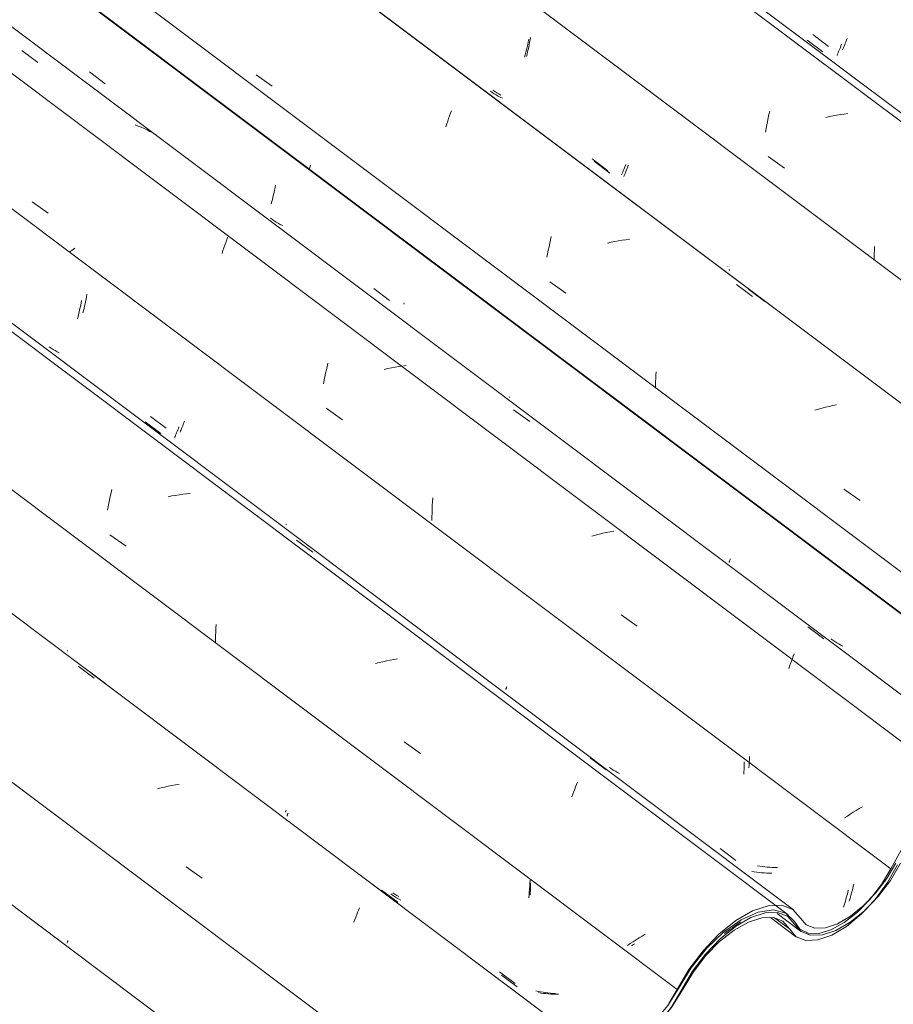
# Model space of a CAD drawing. Header units: metres. Extents: x 6.5 to 21.8, y 0.9 to 11.2.
# Tile 85 of 112: x 17.116 to 17.633, y 5.274 to 5.856. Entities that reach past the tile are written whole.
import ezdxf

# ---------------------------------------------------------------- set-up
doc = ezdxf.new("R2010")
doc.units = ezdxf.units.M
doc.layers.add('A-GLAZ-CWMG', color=7, linetype='Continuous', lineweight=5)
pattern_1 = [(35.687, (13.409, 6.161), (0.23241475, 0.22210937), [0.0118, -0.2028, 0.0118, -0.2028, -1.145]), (35.687, (13.409, 6.161), (0.23241475, 0.22210937), [-0.42922, 0.0118, -0.41741, 0.0118, -0.2028, -0.50075]), (35.687, (13.409, 6.161), (0.23241475, 0.22210937), [-1.073, 0.0118, -0.13127, 0.0118, -0.34588]), (137.177, (13.496, 6.251), (-0.1665248, 0.0439601), [0.00654, -0.11229, 0.00654, -0.74603]), (137.177, (13.496, 6.251), (-0.1665248, 0.0439601), [-0.12536, -0.11229, 0.00654, -0.23112, -0.39609]), (137.177, (13.496, 6.251), (-0.1665248, 0.0439601), [-0.47531, 0.00654, -0.11229, 0.00654, -0.27073]), (137.177, (13.496, 6.251), (-0.1665248, 0.0439601), [-0.60067, -0.07268, 0.00654, -0.19151]), (247.064, (13.525, 6.382), (-0.06588675, -0.26606898), [0.0123, -0.21134, 0.0123, -1.404]), (247.064, (13.525, 6.382), (-0.06588675, -0.26606898), [-0.23595, -0.21134, 0.0123, -0.43499, -0.74548]), (247.064, (13.525, 6.382), (-0.06588675, -0.26606898), [-0.89458, 0.0123, -0.21134, 0.0123, -0.50954]), (247.064, (13.525, 6.382), (-0.06588675, -0.26606898), [-1.131, -0.1368, 0.0123, -0.36044])]

# ---------------------------------------------------------------- blocks, each defined once
blk = doc.blocks.new('FP_68-ISO_02')
at = {"layer": 'A-GLAZ-CWMG'}
blk.add_line((17.31428, 5.18068), (13.73104, 7.8701), dxfattribs=at)
blk = doc.blocks.new('FP_69-ISO_02')
at = {"layer": 'A-GLAZ-CWMG', "color": 9, "true_color": 0xc0c0c0}
for p, q in [((17.14451, 5.31016), (17.14453, 5.31031)), ((17.14452, 5.31004), (17.14451, 5.31016)), ((17.14455, 5.30996), (17.14452, 5.31004)), ((17.14453, 5.31031), (17.14457, 5.3105)), ((17.14457, 5.3105), (17.14464, 5.31072)), ((17.14464, 5.31072), (17.14472, 5.31098)), ((17.14472, 5.31098), (17.14483, 5.31128)), ((17.14483, 5.31128), (17.14496, 5.31161))]:
    blk.add_line(p, q, dxfattribs=at)
blk = doc.blocks.new('FP_70-ISO_02')
at = {"layer": 'A-GLAZ-CWMG'}
blk.add_line((17.44484, 5.25508), (13.74519, 8.03187), dxfattribs=at)
at = {"layer": 'A-GLAZ-CWMG', "color": 9, "true_color": 0xc0c0c0}
for p, q in [((17.151, 5.47385), (17.16056, 5.46678)), ((17.20006, 5.40186), (17.1979, 5.40131)), ((17.20222, 5.40237), (17.20006, 5.40186)), ((17.20438, 5.40284), (17.20222, 5.40237)), ((17.20654, 5.40326), (17.20438, 5.40284)), ((17.2087, 5.40363), (17.20654, 5.40326)), ((17.21085, 5.40396), (17.2087, 5.40363)), ((17.21487, 5.35513), (17.22447, 5.34839)), ((17.32477, 5.34505), (17.33432, 5.33795)), ((17.31697, 5.32963), (17.31749, 5.33091)), ((17.31481, 5.32401), (17.31536, 5.32548)), ((17.31536, 5.32548), (17.3159, 5.32691)), ((17.3159, 5.32691), (17.31644, 5.32829)), ((17.31644, 5.32829), (17.31697, 5.32963)), ((17.31426, 5.32249), (17.31481, 5.32401))]:
    blk.add_line(p, q, dxfattribs=at)
blk = doc.blocks.new('FP_71-ISO_02')
at = {"layer": 'A-GLAZ-CWMG', "color": 9, "true_color": 0xc0c0c0}
for p, q in [((17.14466, 5.48297), (17.14467, 5.48312)), ((17.14466, 5.48285), (17.14466, 5.48297)), ((17.1447, 5.48277), (17.14466, 5.48285)), ((17.27474, 5.3854), (17.27477, 5.38556)), ((17.27474, 5.38527), (17.27474, 5.3854)), ((17.27476, 5.38517), (17.27474, 5.38527)), ((17.27477, 5.38556), (17.27482, 5.38576)), ((17.27482, 5.38576), (17.2749, 5.386)), ((17.2749, 5.386), (17.27499, 5.38627)), ((17.27499, 5.38627), (17.27511, 5.38658)), ((17.27511, 5.38658), (17.27524, 5.38692)), ((17.41868, 5.34142), (17.41873, 5.34287)), ((17.41873, 5.34287), (17.41876, 5.34431)), ((17.41876, 5.34431), (17.41876, 5.34576)), ((17.33716, 5.33837), (17.33603, 5.33916)), ((17.33832, 5.33761), (17.33716, 5.33837)), ((17.33949, 5.33688), (17.33832, 5.33761)), ((17.34069, 5.33619), (17.33949, 5.33688)), ((17.34192, 5.33553), (17.34069, 5.33619)), ((17.41853, 5.33854), (17.41862, 5.33998)), ((17.41862, 5.33998), (17.41868, 5.34142)), ((17.40152, 5.29113), (17.4108, 5.28412)), ((17.42495, 5.2805), (17.42351, 5.28073)), ((17.4264, 5.28031), (17.42495, 5.2805)), ((17.42786, 5.28015), (17.4264, 5.28031)), ((17.42933, 5.28002), (17.42786, 5.28015)), ((17.43081, 5.27993), (17.42933, 5.28002)), ((17.4323, 5.27987), (17.43081, 5.27993)), ((17.4338, 5.27984), (17.4323, 5.27987)), ((17.4353, 5.27984), (17.4338, 5.27984))]:
    blk.add_line(p, q, dxfattribs=at)
blk = doc.blocks.new('FP_72-ISO_02')
at = {"layer": 'A-GLAZ-CWMG'}
blk.add_line((17.5743, 5.32967), (13.32806, 8.51671), dxfattribs=at)
at = {"layer": 'A-GLAZ-CWMG', "color": 9, "true_color": 0xc0c0c0}
for p, q in [((17.17001, 5.57437), (17.17048, 5.57636)), ((17.17048, 5.57636), (17.17096, 5.57833)), ((17.20865, 5.57496), (17.2065, 5.57457)), ((17.21081, 5.5753), (17.20865, 5.57496)), ((17.21296, 5.5756), (17.21081, 5.5753)), ((17.21511, 5.57584), (17.21296, 5.5756)), ((17.21724, 5.57603), (17.21511, 5.57584)), ((17.16871, 5.56822), (17.16912, 5.5703)), ((17.16912, 5.5703), (17.16956, 5.57235)), ((17.16956, 5.57235), (17.17001, 5.57437)), ((17.2065, 5.57457), (17.20433, 5.57414)), ((17.16831, 5.56613), (17.16871, 5.56822)), ((17.16981, 5.55167), (17.17939, 5.54493)), ((17.28027, 5.54844), (17.28983, 5.54138)), ((17.23233, 5.49194), (17.23242, 5.49415)), ((17.23242, 5.49415), (17.23254, 5.49635)), ((17.23254, 5.49635), (17.23269, 5.49854)), ((17.23224, 5.48753), (17.23227, 5.48974)), ((17.23227, 5.48974), (17.23233, 5.49194)), ((17.32914, 5.47602), (17.32699, 5.47545)), ((17.3313, 5.47655), (17.32914, 5.47602)), ((17.33346, 5.47703), (17.3313, 5.47655)), ((17.33562, 5.47747), (17.33346, 5.47703)), ((17.33778, 5.47786), (17.33562, 5.47747)), ((17.33994, 5.47821), (17.33778, 5.47786)), ((17.34403, 5.42904), (17.35362, 5.42229)), ((17.454, 5.41971), (17.46354, 5.41262)), ((17.44438, 5.39969), (17.44493, 5.40113)), ((17.44493, 5.40113), (17.44547, 5.40254)), ((17.44547, 5.40254), (17.446, 5.40389)), ((17.446, 5.40389), (17.44653, 5.4052)), ((17.44327, 5.39665), (17.44383, 5.39819)), ((17.44383, 5.39819), (17.44438, 5.39969)), ((17.48301, 5.31307), (17.48123, 5.31197)), ((17.48482, 5.31416), (17.48301, 5.31307)), ((17.48667, 5.31524), (17.48482, 5.31416)), ((17.47777, 5.30974), (17.47609, 5.30862)), ((17.47948, 5.31086), (17.47777, 5.30974)), ((17.48123, 5.31197), (17.47948, 5.31086))]:
    blk.add_line(p, q, dxfattribs=at)
blk = doc.blocks.new('FP_73-ISO_02')
at = {"layer": 'A-GLAZ-CWMG', "color": 9, "true_color": 0xc0c0c0}
for p, q in [((17.15572, 5.69104), (17.15599, 5.69247)), ((17.15599, 5.69247), (17.15625, 5.69392)), ((17.15417, 5.68416), (17.1545, 5.6855)), ((17.1545, 5.6855), (17.15482, 5.68686)), ((17.15482, 5.68686), (17.15513, 5.68823)), ((17.15513, 5.68823), (17.15543, 5.68963)), ((17.15543, 5.68963), (17.15572, 5.69104)), ((17.15383, 5.68284), (17.15417, 5.68416)), ((17.13501, 5.66205), (17.13388, 5.66285)), ((17.13616, 5.66129), (17.13501, 5.66205)), ((17.13733, 5.66056), (17.13616, 5.66129)), ((17.13853, 5.65986), (17.13733, 5.66056)), ((17.13975, 5.6592), (17.13853, 5.65986)), ((17.19382, 5.62166), (17.20309, 5.61462)), ((17.21259, 5.61533), (17.21292, 5.61614)), ((17.21292, 5.61614), (17.21326, 5.61699)), ((17.21326, 5.61699), (17.2136, 5.61787)), ((17.2136, 5.61787), (17.21396, 5.61878)), ((17.21136, 5.61242), (17.21165, 5.61309)), ((17.21165, 5.61309), (17.21195, 5.6138)), ((17.21195, 5.6138), (17.21226, 5.61455)), ((17.21226, 5.61455), (17.21259, 5.61533)), ((17.27409, 5.55781), (17.27412, 5.55797)), ((17.27409, 5.55769), (17.27409, 5.55781)), ((17.27412, 5.5576), (17.27409, 5.55769)), ((17.40418, 5.4601), (17.40419, 5.46024)), ((17.40419, 5.46), (17.40418, 5.4601)), ((17.40419, 5.46024), (17.40422, 5.46042)), ((17.40422, 5.46042), (17.40428, 5.46063)), ((17.40428, 5.46063), (17.40436, 5.46087)), ((17.40436, 5.46087), (17.40446, 5.46115)), ((17.40446, 5.46115), (17.40458, 5.46147)), ((17.40458, 5.46147), (17.40472, 5.46182)), ((17.54822, 5.41705), (17.54827, 5.41875)), ((17.54827, 5.41875), (17.54828, 5.42046)), ((17.4666, 5.4132), (17.46547, 5.41398)), ((17.46776, 5.41245), (17.4666, 5.4132)), ((17.46895, 5.41173), (17.46776, 5.41245)), ((17.47015, 5.41104), (17.46895, 5.41173)), ((17.54805, 5.41365), (17.54815, 5.41535)), ((17.54815, 5.41535), (17.54822, 5.41705)), ((17.47138, 5.41039), (17.47015, 5.41104)), ((17.531, 5.366), (17.54028, 5.35899)), ((17.55447, 5.35547), (17.55303, 5.35569)), ((17.55592, 5.35528), (17.55447, 5.35547)), ((17.55739, 5.35513), (17.55592, 5.35528)), ((17.55886, 5.35501), (17.55739, 5.35513)), ((17.56034, 5.35492), (17.55886, 5.35501)), ((17.56183, 5.35487), (17.56034, 5.35492)), ((17.56333, 5.35485), (17.56183, 5.35487)), ((17.56484, 5.35486), (17.56333, 5.35485)), ((17.60911, 5.34099), (17.60945, 5.34231)), ((17.60945, 5.34231), (17.60978, 5.34364)), ((17.60978, 5.34364), (17.6101, 5.345)), ((17.60732, 5.33478), (17.60769, 5.33597)), ((17.60769, 5.33597), (17.60805, 5.33719)), ((17.60805, 5.33719), (17.60841, 5.33843)), ((17.60841, 5.33843), (17.60877, 5.3397)), ((17.60877, 5.3397), (17.60911, 5.34099))]:
    blk.add_line(p, q, dxfattribs=at)
blk = doc.blocks.new('FP_74-ISO_02')
at = {"layer": 'A-GLAZ-CWMG'}
blk.add_line((17.68687, 5.3928), (13.32806, 8.66433), dxfattribs=at)
blk = doc.blocks.new('FP_75-ISO_02')
at = {"layer": 'A-GLAZ-CWMG', "color": 9, "true_color": 0xc0c0c0}
for p, q in [((17.26696, 5.75417), (17.26725, 5.75558)), ((17.26725, 5.75558), (17.26753, 5.75701)), ((17.26753, 5.75701), (17.26779, 5.75845)), ((17.26569, 5.74871), (17.26602, 5.75004)), ((17.26602, 5.75004), (17.26634, 5.7514)), ((17.26634, 5.7514), (17.26666, 5.75277)), ((17.26666, 5.75277), (17.26696, 5.75417)), ((17.26535, 5.74739), (17.26569, 5.74871))]:
    blk.add_line(p, q, dxfattribs=at)
blk = doc.blocks.new('FP_77-ISO_02')
at = {"layer": 'A-GLAZ-CWMG'}
blk.add_line((17.56469, 5.32752), (17.57861, 5.31707), dxfattribs=at)
blk = doc.blocks.new('Rectangular Mullion - Telha Fibrocimento - Ondulada-1908998-ISO_02')
at = {"layer": 'A-GLAZ-CWMG', "true_color": 0xc0c0c0}
h = blk.add_hatch(dxfattribs=at)
h.set_pattern_fill('FP_6', color=9, style=0, pattern_type=2)
h.set_pattern_definition(pattern_1)
h.paths.add_polyline_path([(16.96431, 4.95099), (16.97529, 4.95907), (16.98456, 4.96836), (16.99176, 4.97746), (17.00517, 4.99876), (17.014, 5.00902), (17.02291, 5.01684), (17.02935, 5.0213), (17.03861, 5.02516), (17.04498, 5.02621), (17.05124, 5.02475), (17.06034, 5.01684), (17.06703, 5.01537), (17.07649, 5.01734), (17.08467, 5.02116), (17.0952, 5.02892), (17.10454, 5.03824), (17.11181, 5.0474), (17.12823, 5.07269), (17.13398, 5.07945), (17.14203, 5.08711), (17.14938, 5.09264), (17.15672, 5.09677), (17.16464, 5.0993), (17.17236, 5.09911), (17.17728, 5.09698), (17.18557, 5.08779), (17.19067, 5.08581), (17.19829, 5.08628), (17.20789, 5.09004), (17.21552, 5.09474), (17.22467, 5.10256), (17.23182, 5.11022), (17.23903, 5.12006), (17.25149, 5.14204), (17.26001, 5.1534), (17.27086, 5.16435), (17.28008, 5.17147), (17.28833, 5.1762), (17.2984, 5.17914), (17.30584, 5.17896), (17.31125, 5.17671), (17.31932, 5.1668), (17.32487, 5.16447), (17.33186, 5.16461), (17.34079, 5.16775), (17.35065, 5.17393), (17.35549, 5.17782), (17.35622, 5.18073), (17.36428, 5.18663), (17.3666, 5.18945), (17.37367, 5.19932), (17.38604, 5.22012), (17.39425, 5.23055), (17.40254, 5.23891), (17.41078, 5.24547), (17.42039, 5.25083), (17.42611, 5.25312), (17.42973, 5.25477), (17.43775, 5.25572), (17.4369, 5.25389), (17.44417, 5.2549), (17.44156, 5.25129), (17.44223, 5.25078), (17.44212, 5.25063), (17.44957, 5.24197), (17.45515, 5.23977), (17.46211, 5.23999), (17.47149, 5.24345), (17.47863, 5.24758), (17.48883, 5.25621), (17.49668, 5.26481), (17.49494, 5.26324), (17.49246, 5.26057), (17.48419, 5.25287), (17.47318, 5.24567), (17.46623, 5.2426), (17.46692, 5.24522), (17.46373, 5.24401), (17.4629, 5.24195), (17.45826, 5.24152), (17.45953, 5.24407), (17.45754, 5.24401), (17.45615, 5.24155), (17.45137, 5.2426), (17.45343, 5.24564), (17.45252, 5.246), (17.45055, 5.24331), (17.44655, 5.24738), (17.44904, 5.25008), (17.44364, 5.25566), (17.43792, 5.25789), (17.42964, 5.25756), (17.42038, 5.25444), (17.41041, 5.24865), (17.40038, 5.24053), (17.38868, 5.22763), (17.38101, 5.21686), (17.36903, 5.19669), (17.36215, 5.18796), (17.35461, 5.18048), (17.34843, 5.17554), (17.33987, 5.17086), (17.3336, 5.16883), (17.32702, 5.16883), (17.32178, 5.17147), (17.31417, 5.18076), (17.30719, 5.18358), (17.29773, 5.183), (17.28833, 5.17974), (17.27539, 5.17147), (17.26688, 5.16435), (17.2565, 5.15298), (17.248, 5.14112), (17.23543, 5.11896), (17.22868, 5.11022), (17.21955, 5.10131), (17.21327, 5.09643), (17.2055, 5.09217), (17.19785, 5.09005), (17.19206, 5.09016), (17.18716, 5.09252), (17.18279, 5.09805), (17.17879, 5.102), (17.17133, 5.10387), (17.1613, 5.102), (17.15248, 5.09805), (17.14133, 5.09004), (17.13189, 5.08102), (17.12274, 5.06964), (17.10894, 5.0474), (17.10143, 5.03824), (17.09316, 5.03045), (17.08422, 5.02431), (17.07516, 5.0206), (17.06915, 5.01961), (17.06311, 5.02094), (17.05381, 5.029), (17.04695, 5.03045), (17.03861, 5.02899), (17.02935, 5.02472), (17.01862, 5.01684), (17.00913, 5.00741), (17.00173, 4.99816), (16.98884, 4.97746), (16.98143, 4.96836), (16.97175, 4.95956), (16.96483, 4.95472)])
h.paths.add_polyline_path([(17.50209, 5.27198), (17.50209, 5.27263), (17.50019, 5.27304)])
h.paths.add_polyline_path([(17.52292, 5.30678), (17.52292, 5.30413), (17.52821, 5.30966)])
h.paths.add_polyline_path([(17.53306, 5.31647), (17.53157, 5.31303), (17.53679, 5.31725)])
h.paths.add_polyline_path([(17.50066, 5.27425), (17.50625, 5.28261), (17.50853, 5.28301), (17.50625, 5.28311), (17.51448, 5.29628), (17.52239, 5.30358), (17.52151, 5.30503), (17.52363, 5.30747), (17.531, 5.31258), (17.5306, 5.31412), (17.53384, 5.31702), (17.54008, 5.3199), (17.5402, 5.32149), (17.54435, 5.32419), (17.55437, 5.32843), (17.56315, 5.3295), (17.56657, 5.32762), (17.57093, 5.32594), (17.57819, 5.31828), (17.57939, 5.31738), (17.57896, 5.31682), (17.58454, 5.31466), (17.58402, 5.3159), (17.59019, 5.31606), (17.59696, 5.31817), (17.60651, 5.32391), (17.61307, 5.32923), (17.61575, 5.33196), (17.61638, 5.32923), (17.62646, 5.34023), (17.63238, 5.34827), (17.64477, 5.36839), (17.65064, 5.37541), (17.65681, 5.38124), (17.66339, 5.38599), (17.66951, 5.38906), (17.6738, 5.39049), (17.67975, 5.39049), (17.6836, 5.389), (17.69061, 5.38124), (17.69622, 5.3792), (17.70316, 5.37951), (17.71241, 5.38295), (17.72012, 5.38755), (17.72416, 5.39079), (17.7231, 5.39088), (17.72449, 5.39446), (17.71837, 5.38984), (17.71035, 5.3856), (17.70515, 5.38378), (17.69774, 5.38378), (17.6936, 5.38525), (17.68531, 5.39351), (17.68075, 5.39489), (17.67476, 5.39445), (17.66665, 5.39128), (17.65982, 5.38705), (17.65301, 5.38124), (17.64847, 5.37581), (17.64111, 5.36532), (17.63594, 5.35626), (17.63293, 5.35404), (17.6287, 5.34717), (17.62072, 5.33728), (17.61572, 5.33209), (17.60651, 5.32504), (17.5994, 5.32118), (17.59327, 5.31913), (17.58638, 5.31913), (17.58197, 5.32081), (17.57391, 5.32996), (17.56648, 5.33244), (17.55922, 5.33214), (17.55006, 5.32908), (17.5402, 5.32338), (17.53027, 5.31537), (17.52084, 5.30553), (17.51186, 5.2934), (17.50247, 5.27735)])
h.paths.add_polyline_path([(17.51485, 5.2936), (17.52031, 5.30082), (17.51377, 5.2954), (17.51438, 5.2944)])
h.paths.add_polyline_path([(17.61615, 5.33236), (17.61971, 5.33598), (17.62178, 5.33593), (17.61765, 5.33331)])
h.paths.add_polyline_path([(17.62316, 5.3368), (17.62387, 5.33851), (17.62406, 5.33764), (17.6237, 5.33714)])
h.paths.add_polyline_path([(17.72794, 5.39382), (17.73816, 5.40498), (17.74448, 5.41371), (17.74922, 5.42166), (17.74689, 5.42272), (17.73951, 5.41076), (17.73254, 5.40217), (17.72678, 5.39633), (17.72466, 5.3946), (17.7279, 5.39565), (17.72793, 5.39459)])
at = {"layer": 'A-GLAZ-CWMG'}
for p, q in [((17.74922, 5.42166), (13.32806, 8.73999)), ((17.74701, 5.42293), (13.32806, 8.73959)), ((17.50554, 5.2826), (13.32806, 8.41803)), ((17.37549, 5.20734), (13.73104, 7.9427)), ((17.50554, 5.2826), (17.5007, 5.27423))]:
    blk.add_line(p, q, dxfattribs=at)
for points in [[(17.57506, 5.32125, 0), (17.57896, 5.31682, 0), (17.58454, 5.31466, 0), (17.59148, 5.31491, 0), (17.5994, 5.31753, 0), (17.60786, 5.3224, 0), (17.61638, 5.32923, 0), (17.62449, 5.33764, 0), (17.63173, 5.34717, 0), (17.6377, 5.35728, 0)], [(17.6349, 5.35738, 0), (17.62954, 5.34827, 0), (17.62302, 5.33968, 0), (17.61572, 5.33209, 0), (17.60804, 5.32592, 0), (17.60042, 5.32152, 0), (17.59327, 5.31913, 0), (17.58701, 5.31889, 0), (17.58197, 5.32081, 0), (17.57844, 5.32478, 0)], [(17.57844, 5.32478, 0), (17.57391, 5.32996, 0), (17.56741, 5.33247, 0), (17.55931, 5.33217, 0), (17.55006, 5.32908, 0), (17.5402, 5.32338, 0), (17.53027, 5.31537, 0), (17.52084, 5.30553, 0), (17.51244, 5.2944, 0), (17.50554, 5.2826, 0)], [(17.5084, 5.28263, 0), (17.51471, 5.2934, 0), (17.52239, 5.30358, 0), (17.531, 5.31258, 0), (17.54008, 5.3199, 0), (17.54909, 5.32512, 0), (17.55754, 5.32795, 0), (17.56495, 5.32824, 0), (17.57091, 5.32596, 0), (17.57506, 5.32125, 0)], [(17.4457, 5.24647, 0), (17.44957, 5.24197, 0), (17.45515, 5.23977, 0), (17.46211, 5.23999, 0), (17.47006, 5.24263, 0), (17.47855, 5.24752, 0), (17.48711, 5.25441, 0), (17.49523, 5.26288, 0), (17.50247, 5.27247, 0), (17.5084, 5.28263, 0)]]:
    blk.add_polyline3d(points, dxfattribs=at)
for name in ['FP_72-ISO_02', 'FP_74-ISO_02', 'FP_75-ISO_02', 'FP_70-ISO_02', 'FP_73-ISO_02', 'FP_68-ISO_02', 'FP_71-ISO_02', 'FP_69-ISO_02', 'FP_77-ISO_02']:
    blk.add_blockref(name, (0, 0), dxfattribs=at)
blk = doc.blocks.new('FP_81-ISO_02')
at = {"layer": 'A-GLAZ-CWMG'}
blk.add_line((17.56081, 5.32516), (17.57567, 5.314), dxfattribs=at)
blk = doc.blocks.new('FP_84-ISO_02')
at = {"layer": 'A-GLAZ-CWMG'}
blk.add_line((17.44693, 5.25349), (13.74519, 8.03186), dxfattribs=at)
at = {"layer": 'A-GLAZ-CWMG', "color": 9, "true_color": 0xc0c0c0}
for p, q in [((17.15791, 5.47062), (17.16742, 5.46352)), ((17.33064, 5.34135), (17.34013, 5.33423))]:
    blk.add_line(p, q, dxfattribs=at)
blk = doc.blocks.new('FP_85-ISO_02')
at = {"layer": 'A-GLAZ-CWMG', "color": 9, "true_color": 0xc0c0c0}
for p, q in [((17.1438, 5.48513), (17.14378, 5.48522)), ((17.27393, 5.38836), (17.27404, 5.38866)), ((17.27377, 5.38773), (17.2738, 5.3879)), ((17.27378, 5.38761), (17.27377, 5.38773)), ((17.27382, 5.38753), (17.27378, 5.38761)), ((17.2738, 5.3879), (17.27385, 5.38811)), ((17.27385, 5.38811), (17.27393, 5.38836)), ((17.41803, 5.34027), (17.41818, 5.34203)), ((17.41818, 5.34203), (17.4183, 5.3438)), ((17.4183, 5.3438), (17.4184, 5.34557)), ((17.4184, 5.34557), (17.41846, 5.34735)), ((17.33848, 5.33906), (17.33735, 5.33986)), ((17.33963, 5.33829), (17.33848, 5.33906)), ((17.34081, 5.33756), (17.33963, 5.33829)), ((17.41766, 5.33678), (17.41786, 5.33852)), ((17.41786, 5.33852), (17.41803, 5.34027)), ((17.40033, 5.2931), (17.40961, 5.28609)), ((17.4233, 5.28149), (17.4219, 5.28181)), ((17.42472, 5.2812), (17.4233, 5.28149)), ((17.42615, 5.28095), (17.42472, 5.2812)), ((17.4276, 5.28073), (17.42615, 5.28095)), ((17.42905, 5.28054), (17.4276, 5.28073)), ((17.43052, 5.28039), (17.42905, 5.28054)), ((17.432, 5.28027), (17.43052, 5.28039)), ((17.43348, 5.28018), (17.432, 5.28027))]:
    blk.add_line(p, q, dxfattribs=at)
blk = doc.blocks.new('FP_86-ISO_02')
at = {"layer": 'A-GLAZ-CWMG'}
blk.add_line((17.57131, 5.32678), (13.32806, 8.51158), dxfattribs=at)
at = {"layer": 'A-GLAZ-CWMG', "color": 9, "true_color": 0xc0c0c0}
for p, q in [((17.23204, 5.49477), (17.23204, 5.49482)), ((17.4803, 5.30953), (17.47858, 5.30842))]:
    blk.add_line(p, q, dxfattribs=at)
blk = doc.blocks.new('FP_87-ISO_02')
at = {"layer": 'A-GLAZ-CWMG', "color": 9, "true_color": 0xc0c0c0}
for p, q in [((17.15192, 5.68466), (17.15223, 5.68604)), ((17.15223, 5.68604), (17.15253, 5.68745)), ((17.15253, 5.68745), (17.15281, 5.68887)), ((17.15281, 5.68887), (17.15308, 5.69031)), ((17.1506, 5.67931), (17.15094, 5.68061)), ((17.15094, 5.68061), (17.15128, 5.68194)), ((17.15128, 5.68194), (17.15161, 5.68329)), ((17.15161, 5.68329), (17.15192, 5.68466)), ((17.19062, 5.61849), (17.19988, 5.61145)), ((17.20813, 5.60917), (17.20841, 5.60983)), ((17.20841, 5.60983), (17.20871, 5.61053)), ((17.20871, 5.61053), (17.20902, 5.61126)), ((17.20902, 5.61126), (17.20933, 5.61202)), ((17.20933, 5.61202), (17.20966, 5.61282)), ((17.20966, 5.61282), (17.21, 5.61366)), ((17.21, 5.61366), (17.21034, 5.61452)), ((17.21034, 5.61452), (17.21069, 5.61542)), ((17.54502, 5.41138), (17.54511, 5.41286)), ((17.54511, 5.41286), (17.54517, 5.41434)), ((17.54517, 5.41434), (17.54521, 5.41582)), ((17.54521, 5.41582), (17.54523, 5.41731)), ((17.54492, 5.4099), (17.54502, 5.41138)), ((17.55117, 5.3522), (17.54973, 5.35243)), ((17.55262, 5.35199), (17.55117, 5.3522)), ((17.55408, 5.35182), (17.55262, 5.35199)), ((17.55555, 5.35169), (17.55408, 5.35182)), ((17.55702, 5.35158), (17.55555, 5.35169)), ((17.55851, 5.35151), (17.55702, 5.35158)), ((17.56001, 5.35147), (17.55851, 5.35151)), ((17.56151, 5.35147), (17.56001, 5.35147)), ((17.60509, 5.33485), (17.60544, 5.3361)), ((17.60544, 5.3361), (17.6058, 5.33738)), ((17.6058, 5.33738), (17.60614, 5.33868)), ((17.60614, 5.33868), (17.60648, 5.34)), ((17.60648, 5.34), (17.60681, 5.34135)), ((17.60399, 5.33124), (17.60436, 5.33242)), ((17.60436, 5.33242), (17.60472, 5.33362)), ((17.60472, 5.33362), (17.60509, 5.33485))]:
    blk.add_line(p, q, dxfattribs=at)
blk = doc.blocks.new('FP_88-ISO_02')
at = {"layer": 'A-GLAZ-CWMG'}
blk.add_line((17.70532, 5.40644), (13.32806, 8.69181), dxfattribs=at)
at = {"layer": 'A-GLAZ-CWMG', "color": 9, "true_color": 0xc0c0c0}
for p, q in [((17.11763, 5.83812), (17.12725, 5.83113)), ((17.18654, 5.79345), (17.18472, 5.79411)), ((17.18833, 5.79275), (17.18654, 5.79345)), ((17.19009, 5.79199), (17.18833, 5.79275)), ((17.19182, 5.79117), (17.19009, 5.79199)), ((17.19352, 5.79031), (17.19182, 5.79117)), ((17.19518, 5.78938), (17.19352, 5.79031)), ((17.12377, 5.74852), (17.13334, 5.74181)), ((17.23894, 5.72612), (17.23949, 5.72761)), ((17.14915, 5.72125), (17.14743, 5.72002)), ((17.23674, 5.71976), (17.23729, 5.72141)), ((17.23729, 5.72141), (17.23784, 5.72302)), ((17.23784, 5.72302), (17.23839, 5.72459)), ((17.23839, 5.72459), (17.23894, 5.72612)), ((17.14743, 5.72002), (17.14574, 5.71878)), ((17.23619, 5.71806), (17.23674, 5.71976)), ((17.29791, 5.64924), (17.29836, 5.65125)), ((17.29836, 5.65125), (17.29883, 5.65324)), ((17.33862, 5.65077), (17.33646, 5.65037)), ((17.34078, 5.65113), (17.33862, 5.65077)), ((17.34293, 5.65144), (17.34078, 5.65113)), ((17.34507, 5.6517), (17.34293, 5.65144)), ((17.29665, 5.64304), (17.29705, 5.64513)), ((17.29705, 5.64513), (17.29747, 5.6472)), ((17.29747, 5.6472), (17.29791, 5.64924)), ((17.3343, 5.64993), (17.33215, 5.64944)), ((17.33646, 5.65037), (17.3343, 5.64993)), ((17.29628, 5.64094), (17.29665, 5.64304)), ((17.29786, 5.62645), (17.30745, 5.61973)), ((17.40867, 5.62561), (17.41826, 5.61856)), ((17.36051, 5.56674), (17.36059, 5.56899)), ((17.36059, 5.56899), (17.36071, 5.57122)), ((17.36071, 5.57122), (17.36086, 5.57346)), ((17.36043, 5.56225), (17.36045, 5.5645)), ((17.36045, 5.5645), (17.36051, 5.56674)), ((17.36044, 5.56), (17.36043, 5.56225)), ((17.45937, 5.55199), (17.45722, 5.55142)), ((17.46153, 5.55252), (17.45937, 5.55199)), ((17.46369, 5.553), (17.46153, 5.55252)), ((17.46585, 5.55344), (17.46369, 5.553)), ((17.468, 5.55384), (17.46585, 5.55344)), ((17.45722, 5.55142), (17.45507, 5.55081)), ((17.47231, 5.50422), (17.48192, 5.49749)), ((17.58284, 5.4972), (17.59241, 5.49012)), ((17.57265, 5.47545), (17.57319, 5.47694)), ((17.57319, 5.47694), (17.57374, 5.47839)), ((17.57374, 5.47839), (17.57427, 5.4798)), ((17.57427, 5.4798), (17.57481, 5.48116)), ((17.57155, 5.47234), (17.5721, 5.47391)), ((17.5721, 5.47391), (17.57265, 5.47545)), ((17.61153, 5.38856), (17.60975, 5.38746)), ((17.61335, 5.38966), (17.61153, 5.38856)), ((17.6152, 5.39074), (17.61335, 5.38966)), ((17.60627, 5.38523), (17.60458, 5.38411)), ((17.60799, 5.38635), (17.60627, 5.38523)), ((17.60975, 5.38746), (17.60799, 5.38635))]:
    blk.add_line(p, q, dxfattribs=at)
blk = doc.blocks.new('FP_89-ISO_02')
at = {"layer": 'A-GLAZ-CWMG', "color": 9, "true_color": 0xc0c0c0}
for p, q in [((17.15766, 5.82551), (17.16692, 5.81845)), ((17.28803, 5.76781), (17.28822, 5.76886)), ((17.28822, 5.76886), (17.28846, 5.77032)), ((17.26595, 5.73812), (17.26483, 5.73893)), ((17.26709, 5.73735), (17.26595, 5.73812)), ((17.26826, 5.73661), (17.26709, 5.73735)), ((17.26945, 5.73591), (17.26826, 5.73661)), ((17.27067, 5.73524), (17.26945, 5.73591)), ((17.2719, 5.7346), (17.27067, 5.73524)), ((17.32608, 5.69724), (17.33535, 5.69019)), ((17.34368, 5.68815), (17.34398, 5.68885)), ((17.40622, 5.63298), (17.40624, 5.63313)), ((17.40624, 5.63313), (17.40627, 5.63331)), ((17.40623, 5.63286), (17.40622, 5.63298)), ((17.40626, 5.63278), (17.40623, 5.63286)), ((17.53634, 5.53539), (17.53637, 5.53556)), ((17.53634, 5.53526), (17.53634, 5.53539)), ((17.53637, 5.53556), (17.53642, 5.53576)), ((17.53642, 5.53576), (17.5365, 5.536)), ((17.5365, 5.536), (17.53659, 5.53628)), ((17.53659, 5.53628), (17.53671, 5.53659)), ((17.53671, 5.53659), (17.53685, 5.53694)), ((17.53685, 5.53694), (17.537, 5.53732)), ((17.59762, 5.48922), (17.59648, 5.49001)), ((17.59877, 5.48846), (17.59762, 5.48922)), ((17.59995, 5.48774), (17.59877, 5.48846)), ((17.60115, 5.48705), (17.59995, 5.48774)), ((17.60238, 5.4864), (17.60115, 5.48705)), ((17.60362, 5.48578), (17.60238, 5.4864))]:
    blk.add_line(p, q, dxfattribs=at)
blk = doc.blocks.new('FP_90-ISO_02')
at = {"layer": 'A-GLAZ-CWMG'}
blk.add_line((17.83587, 5.48084), (13.32806, 8.8642), dxfattribs=at)
at = {"layer": 'A-GLAZ-CWMG', "color": 9, "true_color": 0xc0c0c0}
for p, q in [((17.25636, 5.82379), (17.26591, 5.81705)), ((17.37139, 5.80105), (17.37194, 5.80251)), ((17.36917, 5.79475), (17.36972, 5.79639)), ((17.36972, 5.79639), (17.37028, 5.79798)), ((17.37028, 5.79798), (17.37084, 5.79954)), ((17.37084, 5.79954), (17.37139, 5.80105)), ((17.36861, 5.79307), (17.36917, 5.79475)), ((17.43058, 5.72613), (17.43105, 5.72812)), ((17.47728, 5.72642), (17.47514, 5.72618)), ((17.42927, 5.71999), (17.42969, 5.72206)), ((17.42969, 5.72206), (17.43012, 5.72411)), ((17.43012, 5.72411), (17.43058, 5.72613)), ((17.46651, 5.72473), (17.46435, 5.72425)), ((17.46867, 5.72516), (17.46651, 5.72473)), ((17.47083, 5.72555), (17.46867, 5.72516)), ((17.47299, 5.72589), (17.47083, 5.72555)), ((17.47514, 5.72618), (17.47299, 5.72589)), ((17.42849, 5.71578), (17.42887, 5.7179)), ((17.42887, 5.7179), (17.42927, 5.71999)), ((17.43011, 5.70124), (17.43968, 5.6945)), ((17.54064, 5.69973), (17.55021, 5.69268)), ((17.49284, 5.6442), (17.49293, 5.64613)), ((17.49293, 5.64613), (17.49304, 5.64806)), ((17.49272, 5.6384), (17.49273, 5.64033)), ((17.49273, 5.64033), (17.49277, 5.64227)), ((17.49277, 5.64227), (17.49284, 5.6442)), ((17.59558, 5.62758), (17.59342, 5.6271)), ((17.59774, 5.62802), (17.59558, 5.62758)), ((17.5999, 5.62841), (17.59774, 5.62802)), ((17.58911, 5.626), (17.58696, 5.62539)), ((17.59126, 5.62657), (17.58911, 5.626)), ((17.59342, 5.6271), (17.59126, 5.62657)), ((17.60419, 5.57858), (17.61377, 5.57182))]:
    blk.add_line(p, q, dxfattribs=at)
blk = doc.blocks.new('FP_91-ISO_02')
at = {"layer": 'A-GLAZ-CWMG', "color": 9, "true_color": 0xc0c0c0}
for p, q in [((17.41795, 5.84158), (17.41822, 5.84301)), ((17.41822, 5.84301), (17.41848, 5.84446)), ((17.41848, 5.84446), (17.41872, 5.84593)), ((17.41674, 5.83602), (17.41706, 5.83739)), ((17.41706, 5.83739), (17.41737, 5.83877)), ((17.41737, 5.83877), (17.41767, 5.84016)), ((17.41767, 5.84016), (17.41795, 5.84158)), ((17.41642, 5.83468), (17.41674, 5.83602)), ((17.39612, 5.81336), (17.395, 5.81416)), ((17.39728, 5.8126), (17.39612, 5.81336)), ((17.39845, 5.81187), (17.39728, 5.8126)), ((17.39965, 5.81118), (17.39845, 5.81187)), ((17.40087, 5.81052), (17.39965, 5.81118)), ((17.40211, 5.80989), (17.40087, 5.81052)), ((17.45633, 5.7726), (17.4656, 5.76555)), ((17.47522, 5.76663), (17.47556, 5.76748)), ((17.47556, 5.76748), (17.4759, 5.76837)), ((17.4759, 5.76837), (17.47626, 5.76928)), ((17.47626, 5.76928), (17.47662, 5.77023)), ((17.47396, 5.76356), (17.47426, 5.76428)), ((17.47426, 5.76428), (17.47457, 5.76503)), ((17.47457, 5.76503), (17.47489, 5.76581)), ((17.47489, 5.76581), (17.47522, 5.76663)), ((17.53641, 5.70823), (17.53644, 5.70839)), ((17.53642, 5.7081), (17.53641, 5.70823)), ((17.53644, 5.70801), (17.53642, 5.7081)), ((17.53644, 5.70839), (17.53648, 5.70859))]:
    blk.add_line(p, q, dxfattribs=at)
blk = doc.blocks.new('FP_92-ISO_02')
at = {"layer": 'A-GLAZ-CWMG'}
blk.add_line((17.96533, 5.55544), (13.32806, 9.03596), dxfattribs=at)
at = {"layer": 'A-GLAZ-CWMG', "color": 9, "true_color": 0xc0c0c0}
for p, q in [((17.55986, 5.80031), (17.56033, 5.80232)), ((17.55857, 5.79415), (17.55898, 5.79623)), ((17.55898, 5.79623), (17.55941, 5.79828)), ((17.55941, 5.79828), (17.55986, 5.80031)), ((17.59576, 5.79904), (17.5936, 5.79855)), ((17.59792, 5.79948), (17.59576, 5.79904)), ((17.60008, 5.79988), (17.59792, 5.79948)), ((17.60224, 5.80023), (17.60008, 5.79988)), ((17.60439, 5.80054), (17.60224, 5.80023)), ((17.60654, 5.80079), (17.60439, 5.80054)), ((17.55781, 5.78992), (17.55818, 5.79205)), ((17.55818, 5.79205), (17.55857, 5.79415)), ((17.55948, 5.77534), (17.56904, 5.76859)), ((17.62231, 5.72011), (17.62241, 5.7221)), ((17.62216, 5.71413), (17.62218, 5.71612)), ((17.62218, 5.71612), (17.62223, 5.71812)), ((17.62223, 5.71812), (17.62231, 5.72011))]:
    blk.add_line(p, q, dxfattribs=at)
blk = doc.blocks.new('FP_93-ISO_02')
at = {"layer": 'A-GLAZ-CWMG', "color": 9, "true_color": 0xc0c0c0}
for p, q in [((17.58578, 5.84753), (17.59505, 5.84048)), ((17.60503, 5.84246), (17.60538, 5.84335)), ((17.60538, 5.84335), (17.60573, 5.84427)), ((17.60573, 5.84427), (17.60609, 5.84522)), ((17.60342, 5.83852), (17.60372, 5.83924)), ((17.60372, 5.83924), (17.60404, 5.83999)), ((17.60404, 5.83999), (17.60436, 5.84078)), ((17.60436, 5.84078), (17.60469, 5.8416)), ((17.60469, 5.8416), (17.60503, 5.84246))]:
    blk.add_line(p, q, dxfattribs=at)
blk = doc.blocks.new('Rectangular Mullion - Telha Fibrocimento - Ondulada-V79-ISO_02')
at = {"layer": 'A-GLAZ-CWMG', "true_color": 0xc0c0c0}
h = blk.add_hatch(dxfattribs=at)
h.set_pattern_fill('FP_6', color=9, style=0, pattern_type=2)
h.set_pattern_definition(pattern_1)
h.paths.add_polyline_path([(17.35534, 5.17675), (17.36597, 5.18451), (17.37559, 5.19412), (17.38279, 5.20322), (17.39606, 5.22436), (17.40503, 5.23478), (17.41394, 5.2426), (17.42039, 5.24706), (17.42992, 5.25097), (17.43634, 5.2519), (17.44235, 5.25097), (17.44246, 5.25114), (17.44155, 5.25129), (17.44417, 5.2549), (17.44285, 5.25503), (17.4369, 5.25389), (17.43792, 5.2562), (17.42899, 5.25445), (17.41941, 5.24979), (17.40852, 5.24152), (17.40038, 5.23344), (17.39258, 5.22362), (17.37847, 5.20151), (17.37013, 5.19191), (17.36358, 5.18588), (17.35586, 5.18048)])
h.paths.add_polyline_path([(17.50209, 5.27198), (17.50085, 5.27316), (17.5023, 5.27254)])
h.paths.add_polyline_path([(17.45806, 5.24113), (17.4629, 5.24195), (17.4638, 5.2442), (17.46705, 5.24515), (17.46641, 5.2426), (17.4757, 5.24692), (17.48634, 5.25478), (17.49557, 5.264), (17.50302, 5.27345), (17.5169, 5.2954), (17.52341, 5.30358), (17.53306, 5.31288), (17.5402, 5.31829), (17.54909, 5.32296), (17.55567, 5.32506), (17.56339, 5.32487), (17.56878, 5.32219), (17.57597, 5.31379), (17.5817, 5.31157), (17.58932, 5.31204), (17.59892, 5.3158), (17.60804, 5.32173), (17.61655, 5.32923), (17.61638, 5.32923), (17.61572, 5.33193), (17.61058, 5.32708), (17.60308, 5.32152), (17.59653, 5.31793), (17.58888, 5.31581), (17.58406, 5.3158), (17.58454, 5.31466), (17.57896, 5.31682), (17.57956, 5.31762), (17.57756, 5.31841), (17.57091, 5.32596), (17.56495, 5.32824), (17.56236, 5.32963), (17.55233, 5.32776), (17.54289, 5.32338), (17.54013, 5.32144), (17.54008, 5.3199), (17.53306, 5.31647), (17.53064, 5.31397), (17.531, 5.31258), (17.52239, 5.30612), (17.52137, 5.30486), (17.52239, 5.30358), (17.51377, 5.2954), (17.50625, 5.28311), (17.5084, 5.28263), (17.50593, 5.2826), (17.49997, 5.27316), (17.49246, 5.264), (17.48419, 5.25621), (17.47525, 5.25007), (17.46619, 5.24636), (17.46018, 5.24537), (17.45414, 5.2467), (17.44655, 5.25296), (17.44904, 5.25008), (17.44655, 5.24679), (17.45055, 5.24331), (17.45252, 5.246), (17.45324, 5.24537), (17.45182, 5.2425), (17.45615, 5.24155), (17.45806, 5.24402), (17.4595, 5.24401), (17.45826, 5.24152)])
h.paths.add_polyline_path([(17.51485, 5.2936), (17.51377, 5.2954), (17.52031, 5.30082), (17.51514, 5.29397)])
h.paths.add_polyline_path([(17.52261, 5.30382), (17.52292, 5.30678), (17.52821, 5.30966), (17.52282, 5.30403)])
h.paths.add_polyline_path([(17.53157, 5.31303), (17.53306, 5.31647), (17.53679, 5.31725), (17.53244, 5.31374)])
h.paths.add_polyline_path([(17.61615, 5.33236), (17.62178, 5.33593), (17.61971, 5.33598)])
h.paths.add_polyline_path([(17.62316, 5.3368), (17.62428, 5.33794), (17.62387, 5.33851), (17.62351, 5.33764)])
h.paths.add_polyline_path([(17.62072, 5.33728), (17.62449, 5.34162), (17.63141, 5.35146), (17.63338, 5.35481), (17.63608, 5.3565), (17.64278, 5.36815), (17.65301, 5.38124), (17.66189, 5.39011), (17.67168, 5.39756), (17.68047, 5.40233), (17.68943, 5.4049), (17.6965, 5.40487), (17.70228, 5.40247), (17.71035, 5.39256), (17.7159, 5.39023), (17.71914, 5.3903), (17.72217, 5.39256), (17.72463, 5.39459), (17.71837, 5.39446), (17.71281, 5.39723), (17.70515, 5.40655), (17.69822, 5.40934), (17.68876, 5.40876), (17.67761, 5.40445), (17.66665, 5.39742), (17.65791, 5.39011), (17.64649, 5.37728), (17.63903, 5.36688), (17.62646, 5.34472), (17.62167, 5.33852)])
h.paths.add_polyline_path([(17.72289, 5.39037), (17.73237, 5.39383), (17.7417, 5.3997), (17.74652, 5.40358), (17.74725, 5.4065), (17.75531, 5.41239), (17.75763, 5.41521), (17.76402, 5.4239), (17.77707, 5.44588), (17.78528, 5.45631), (17.79357, 5.46467), (17.80181, 5.47124), (17.81142, 5.47659), (17.81469, 5.47775), (17.82076, 5.48053), (17.82878, 5.48148), (17.82793, 5.47966), (17.8352, 5.48067), (17.83259, 5.47705), (17.83326, 5.47654), (17.83315, 5.47639), (17.8406, 5.46773), (17.84705, 5.46556), (17.85314, 5.46575), (17.862, 5.46891), (17.86966, 5.47334), (17.87986, 5.48197), (17.88771, 5.49057), (17.88597, 5.489), (17.88349, 5.48633), (17.87522, 5.47863), (17.86421, 5.47143), (17.85722, 5.46826), (17.85813, 5.47104), (17.85476, 5.46977), (17.85393, 5.46771), (17.84917, 5.46706), (17.85056, 5.46983), (17.84857, 5.46977), (17.84705, 5.46734), (17.8424, 5.46836), (17.84446, 5.47141), (17.84355, 5.47177), (17.84158, 5.46907), (17.83758, 5.47314), (17.84007, 5.47584), (17.83467, 5.48142), (17.82895, 5.48365), (17.82067, 5.48332), (17.81141, 5.4802), (17.80144, 5.47441), (17.79141, 5.46629), (17.77971, 5.45339), (17.77204, 5.44263), (17.76006, 5.42245), (17.75318, 5.41373), (17.74564, 5.40624), (17.73946, 5.4013), (17.72881, 5.39472), (17.72794, 5.39408), (17.72786, 5.39564), (17.72458, 5.39446), (17.7231, 5.39088)])
h.paths.add_polyline_path([(17.89312, 5.49774), (17.89312, 5.49839), (17.89122, 5.4988)])
h.paths.add_polyline_path([(17.91395, 5.53254), (17.91395, 5.5299), (17.91924, 5.53542)])
h.paths.add_polyline_path([(17.92409, 5.54223), (17.9226, 5.53879), (17.92782, 5.54301), (17.92574, 5.54258)])
h.paths.add_polyline_path([(17.89169, 5.50001), (17.89728, 5.50837), (17.89956, 5.50877), (17.89728, 5.50887), (17.90551, 5.52204), (17.91342, 5.52934), (17.91254, 5.53079), (17.91466, 5.53323), (17.92203, 5.53834), (17.92163, 5.53988), (17.92487, 5.54278), (17.93111, 5.54566), (17.93123, 5.54725), (17.93538, 5.54995), (17.9454, 5.55419), (17.95418, 5.55526), (17.9576, 5.55338), (17.96194, 5.55172), (17.96922, 5.54404), (17.97042, 5.54314), (17.96999, 5.54258), (17.97557, 5.54042), (17.97505, 5.54166), (17.98122, 5.54182), (17.98799, 5.54393), (17.9956, 5.54816), (18.0041, 5.55499), (18.00678, 5.55772), (18.00741, 5.55499), (18.01749, 5.56599), (18.02341, 5.57403), (18.0358, 5.59415), (18.04167, 5.60117), (18.04784, 5.607), (18.05442, 5.61175), (18.06054, 5.61482), (18.06483, 5.61625), (18.07078, 5.61625), (18.07463, 5.61476), (18.08164, 5.607), (18.08759, 5.60497), (18.09419, 5.60527), (18.10344, 5.60871), (18.11115, 5.61331), (18.11519, 5.61655), (18.11413, 5.61664), (18.11552, 5.62022), (18.1094, 5.6156), (18.10138, 5.61136), (18.09618, 5.60954), (18.08877, 5.60954), (18.08463, 5.61101), (18.07634, 5.61928), (18.07178, 5.62065), (18.0658, 5.62021), (18.05863, 5.61759), (18.05085, 5.61281), (18.04404, 5.607), (18.0395, 5.60157), (18.03214, 5.59108), (18.02697, 5.58202), (18.02396, 5.5798), (18.01973, 5.57293), (18.01175, 5.56305), (18.00675, 5.55785), (17.99878, 5.55151), (17.99043, 5.54694), (17.9843, 5.54489), (17.97741, 5.54489), (17.973, 5.54657), (17.96494, 5.55572), (17.95751, 5.5582), (17.95025, 5.55791), (17.94109, 5.55484), (17.93123, 5.54914), (17.9213, 5.54113), (17.91187, 5.53129), (17.90289, 5.51916), (17.8935, 5.50311)])
h.paths.add_polyline_path([(17.90588, 5.51936), (17.91134, 5.52658), (17.9048, 5.52116), (17.90541, 5.52016)])
h.paths.add_polyline_path([(18.00718, 5.55812), (18.01074, 5.56175), (18.01281, 5.56169), (18.00868, 5.55907)])
h.paths.add_polyline_path([(18.01419, 5.56256), (18.0149, 5.56427), (18.01509, 5.5634), (18.01473, 5.5629)])
h.paths.add_polyline_path([(18.11897, 5.61958), (18.12919, 5.63074), (18.13551, 5.63947), (18.14025, 5.64742), (18.13792, 5.64848), (18.13049, 5.63647), (18.12357, 5.62793), (18.11695, 5.62139), (18.11569, 5.62036), (18.11893, 5.62139), (18.11896, 5.62035)])
at = {"layer": 'A-GLAZ-CWMG'}
for p, q in [((17.89657, 5.50837), (13.32806, 8.93728)), ((17.76652, 5.4331), (13.32806, 8.76441)), ((17.63203, 5.35404), (13.32806, 8.5844)), ((17.572, 5.31841), (17.56338, 5.32488))]:
    blk.add_line(p, q, dxfattribs=at)
for points in [[(17.70995, 5.40071, 0), (17.7052, 5.40652, 0), (17.69822, 5.40934, 0), (17.68943, 5.40899, 0), (17.67936, 5.4055, 0), (17.66864, 5.39908, 0), (17.65791, 5.39011, 0), (17.64783, 5.37916, 0), (17.63903, 5.36688, 0), (17.63203, 5.35404, 0)], [(17.572, 5.31841, 0), (17.57597, 5.31379, 0), (17.5817, 5.31157, 0), (17.58888, 5.31189, 0), (17.59706, 5.31471, 0), (17.60579, 5.31987, 0), (17.61453, 5.32708, 0), (17.62278, 5.3359, 0), (17.63006, 5.34582, 0), (17.63594, 5.35626, 0)], [(17.63203, 5.35404, 0), (17.62646, 5.34472, 0), (17.61971, 5.33598, 0), (17.61218, 5.32833, 0), (17.6043, 5.32219, 0), (17.59653, 5.31793, 0), (17.58932, 5.3158, 0), (17.58309, 5.31592, 0), (17.57819, 5.31828, 0), (17.57491, 5.32274, 0)], [(17.57491, 5.32274, 0), (17.56982, 5.32776, 0), (17.56254, 5.32966, 0), (17.55357, 5.32831, 0), (17.54351, 5.32382, 0), (17.53306, 5.31647, 0), (17.52292, 5.30678, 0), (17.51377, 5.2954, 0), (17.50625, 5.28311, 0)], [(17.50903, 5.28299, 0), (17.51514, 5.29312, 0), (17.52249, 5.30264, 0), (17.53069, 5.311, 0), (17.53926, 5.31776, 0), (17.54775, 5.32253, 0), (17.55567, 5.32506, 0), (17.5626, 5.32519, 0), (17.56815, 5.32294, 0), (17.572, 5.31841, 0)], [(17.44655, 5.24679, 0), (17.45137, 5.2426, 0), (17.45806, 5.24113, 0), (17.46619, 5.2425, 0), (17.47525, 5.2466, 0), (17.48465, 5.25319, 0), (17.49379, 5.26183, 0), (17.50209, 5.27198, 0), (17.50903, 5.28299, 0)], [(17.50625, 5.28311, 0), (17.49997, 5.27316, 0), (17.49246, 5.264, 0), (17.48419, 5.25621, 0), (17.4757, 5.25028, 0), (17.46752, 5.24658, 0), (17.46018, 5.24537, 0), (17.45414, 5.2467, 0), (17.44979, 5.25051, 0)]]:
    blk.add_polyline3d(points, dxfattribs=at)
for name in ['FP_92-ISO_02', 'FP_90-ISO_02', 'FP_93-ISO_02', 'FP_88-ISO_02', 'FP_91-ISO_02', 'FP_86-ISO_02', 'FP_89-ISO_02', 'FP_87-ISO_02', 'FP_84-ISO_02', 'FP_85-ISO_02', 'FP_81-ISO_02']:
    blk.add_blockref(name, (0, 0), dxfattribs=at)
blk = doc.blocks.new('FP_103-ISO_02')
at = {"layer": 'A-GLAZ-CWMG'}
blk.add_line((17.83796, 5.47925), (13.32806, 8.86418), dxfattribs=at)
at = {"layer": 'A-GLAZ-CWMG', "color": 9, "true_color": 0xc0c0c0}
blk.add_line((17.54789, 5.69678), (17.5574, 5.68969), dxfattribs=at)
blk = doc.blocks.new('FP_104-ISO_02')
at = {"layer": 'A-GLAZ-CWMG', "color": 9, "true_color": 0xc0c0c0}
for p, q in [((17.41709, 5.84172), (17.41744, 5.84332)), ((17.41744, 5.84332), (17.41777, 5.84494)), ((17.41556, 5.83559), (17.41596, 5.83708)), ((17.41596, 5.83708), (17.41635, 5.83861)), ((17.41635, 5.83861), (17.41672, 5.84015)), ((17.41672, 5.84015), (17.41709, 5.84172)), ((17.41516, 5.83413), (17.41556, 5.83559)), ((17.39767, 5.81392), (17.39653, 5.8147)), ((17.39883, 5.81316), (17.39767, 5.81392)), ((17.40002, 5.81244), (17.39883, 5.81316)), ((17.40123, 5.81176), (17.40002, 5.81244)), ((17.45519, 5.77402), (17.46445, 5.76698)), ((17.47366, 5.7669), (17.47402, 5.76776)), ((17.47402, 5.76776), (17.4744, 5.76867)), ((17.4744, 5.76867), (17.47479, 5.76962)), ((17.47479, 5.76962), (17.47518, 5.77061)), ((17.47266, 5.76458), (17.47297, 5.76531)), ((17.47297, 5.76531), (17.47331, 5.76608)), ((17.47331, 5.76608), (17.47366, 5.7669)), ((17.53556, 5.71044), (17.53556, 5.71059)), ((17.53558, 5.71034), (17.53556, 5.71044))]:
    blk.add_line(p, q, dxfattribs=at)
blk = doc.blocks.new('FP_105-ISO_02')
at = {"layer": 'A-GLAZ-CWMG'}
blk.add_line((17.96234, 5.55254), (13.32806, 9.03083), dxfattribs=at)
blk = doc.blocks.new('FP_106-ISO_02')
at = {"layer": 'A-GLAZ-CWMG', "color": 9, "true_color": 0xc0c0c0}
for p, q in [((17.58257, 5.84434), (17.59184, 5.83729)), ((17.60079, 5.8367), (17.60111, 5.83748)), ((17.60111, 5.83748), (17.60144, 5.83828)), ((17.60144, 5.83828), (17.60178, 5.83912)), ((17.60178, 5.83912), (17.60212, 5.84)), ((17.60212, 5.84), (17.60248, 5.84091)), ((17.60248, 5.84091), (17.60283, 5.84185)), ((17.60018, 5.83526), (17.60048, 5.83596)), ((17.60048, 5.83596), (17.60079, 5.8367))]:
    blk.add_line(p, q, dxfattribs=at)
blk = doc.blocks.new('Rectangular Mullion - Telha Fibrocimento - Ondulada-V99-ISO_02')
at = {"layer": 'A-GLAZ-CWMG'}
for name in ['FP_105-ISO_02', 'FP_106-ISO_02', 'FP_103-ISO_02', 'FP_104-ISO_02']:
    blk.add_blockref(name, (0, 0), dxfattribs=at)

msp = doc.modelspace()

# ---------------------------------------------------------------- block references
at = {"layer": 'A-GLAZ-CWMG'}
for name in ['Rectangular Mullion - Telha Fibrocimento - Ondulada-V99-ISO_02', 'Rectangular Mullion - Telha Fibrocimento - Ondulada-V79-ISO_02', 'Rectangular Mullion - Telha Fibrocimento - Ondulada-1908998-ISO_02']:
    msp.add_blockref(name, (0, 0), dxfattribs=at)

doc.saveas('drawing.dxf')
